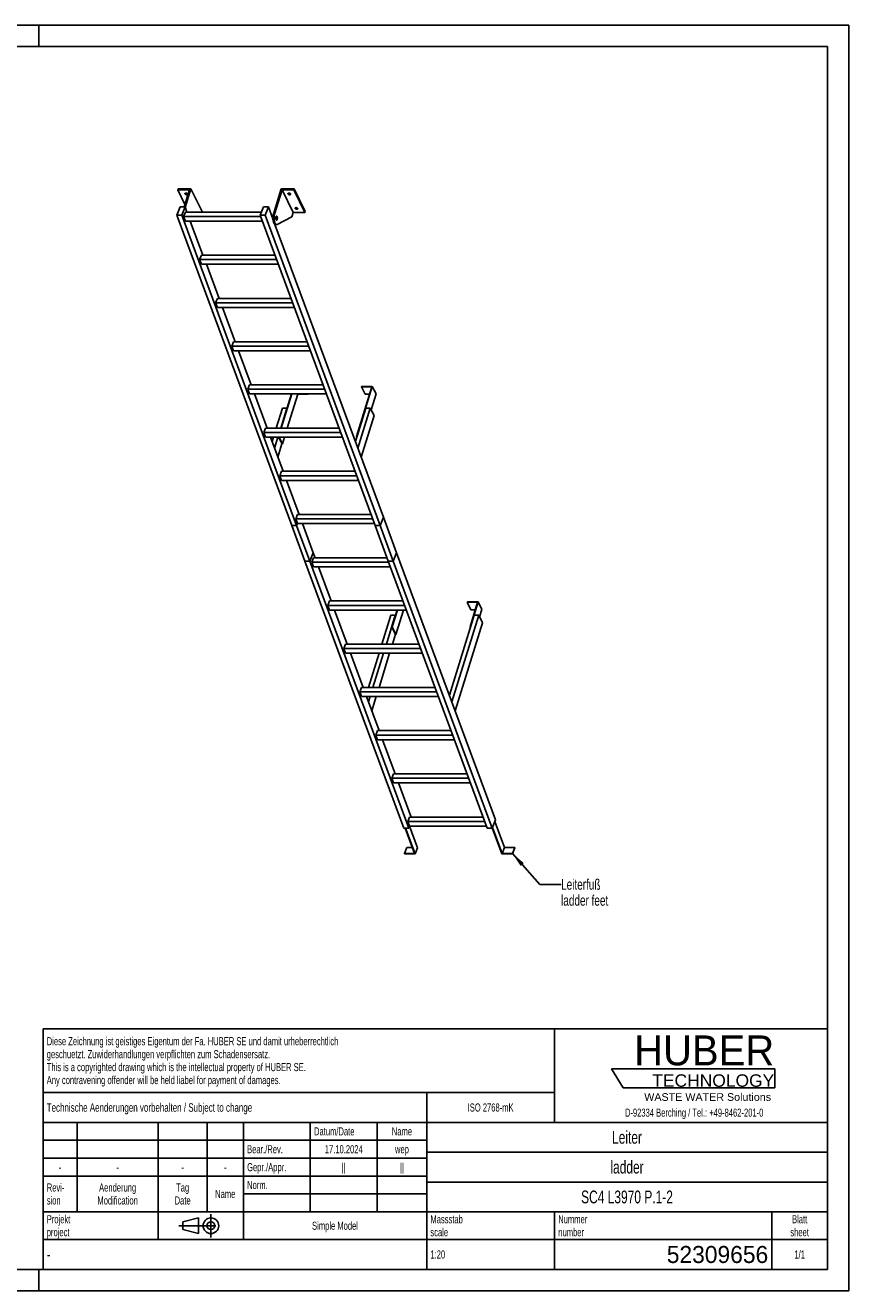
# Model space of a CAD drawing. Header units: millimetres. Extents: x 0 to 8400, y 0 to 5940.
# Tile 2 of 2: x 4537 to 8400, y 0 to 5940. Entities that reach past the tile are written whole.
import ezdxf

# ---------------------------------------------------------------- set-up
doc = ezdxf.new("R2010")
doc.units = ezdxf.units.MM
doc.header["$LTSCALE"] = 462
doc.linetypes.add('CENTER', pattern=[0.6, 0.375, -0.075, 0.075, -0.075])
doc.layers.get('0').update_dxf_attribs({"linetype": 'CONTINUOUS'})
for name, color, linetype in [('005_AXIS', 7, 'CONTINUOUS'), ('053_NOTES', 7, 'CONTINUOUS'), ('HUBER_Logo_BL1', 7, 'CONTINUOUS')]:
    doc.layers.add(name, color=color, linetype=linetype)
doc.styles.get("Standard").update_dxf_attribs({"font": 'txt', "width": 0.7})
doc.styles.add('TEXTSTYLE_2', font='txt')
doc.styles.add('TEXTSTYLE_3', font='arial.ttf')
doc.styles.add('TEXTSTYLE_5', font='txt', dxfattribs={"width": 0.8})
doc.styles.add('TEXTSTYLE_6', font='txt')
doc.dimstyles.get("Standard").update_dxf_attribs({"dimtxt": 50, "dimasz": 70, "dimexe": 2, "dimexo": 1, "dimtad": 1, "dimtxsty": 'Standard', "dimblk": '_FILLED', "dimblk1": '_FILLED', "dimblk2": '_FILLED', "dimcen": 0.09, "dimazin": 2, "dimtol": 1, "dimtp": 0.01, "dimtm": 0.01, "dimtfac": 1, "dimtofl": 0, "dimtmove": 0, "dimatfit": 3, "dimldrblk": '_FILLED', "dimfxl": 1, "dimtolj": 1, "dimarcsym": 0})

# ---------------------------------------------------------------- blocks, each defined once
blk = doc.blocks.new('HUBER_LOGO_BL1', base_point=(7675, 1007.5))
at = {"layer": 'HUBER_Logo_BL1', "color": 5, "linetype": 'Continuous'}
for p, q in [((8052.9, 1042), (7287.9, 1042)), ((7287.9, 1042), (7341.9, 952)), ((8052.9, 1042), (8052.9, 952)), ((7341.9, 952), (8052.9, 952))]:
    blk.add_line(p, q, dxfattribs=at)
at = {"layer": 'HUBER_Logo_BL1', "color": 2, "linetype": 'Continuous', "attachment_point": 3, "line_spacing_factor": 0.78}
for s, insert, char_height, width, style in [('HUBER\\P\\fArial;\\H58.5;TECHNOLOGY ', (8050.7, 1198.2), 140.4, 775.343, 'TEXTSTYLE_2'), ('WASTE WATER Solutions', (8036, 927.2), 36, 594.067, 'TEXTSTYLE_3')]:
    blk.add_mtext(s, dxfattribs=dict(at, insert=insert, char_height=char_height, width=width, style=style))
at = {"layer": 'HUBER_Logo_BL1', "color": 2, "linetype": 'Continuous', "insert": (7675, 854.8), "char_height": 38, "width": 1621.786, "attachment_point": 2, "line_spacing_factor": 0.96}
blk.add_mtext('D-92334 Berching / Tel.: +49-8462-201-0', dxfattribs=at)
blk = doc.blocks.new('PROJEKTIONSMETHODE_1_BL2', base_point=(5360, 305))
at = {"color": 2, "linetype": 'CENTER'}
for p, q in [((5407.7, 360), (5407.7, 250)), ((5257.3, 305), (5462.7, 305))]:
    blk.add_line(p, q, dxfattribs=at)
at = {"color": 2, "linetype": 'Continuous'}
for p, q in [((5275.7, 323.3), (5349, 341.7)), ((5275.7, 286.7), (5275.7, 323.3)), ((5349, 268.3), (5349, 341.7)), ((5275.7, 286.7), (5349, 268.3))]:
    blk.add_line(p, q, dxfattribs=at)
for radius in [36.7, 18.3]:
    blk.add_circle((5407.7, 305), radius, dxfattribs=at)
blk = doc.blocks.new('*T15')
at = {"color": 3, "linetype": 'Continuous'}
for p, q in [((0, 0), (3680, 0)), ((0, 0), (0, -1130)), ((2400, 0), (2400, -440)), ((3680, 0), (3680, -1130)), ((0, -300), (2400, -300)), ((1800, -300), (1800, -1130)), ((0, -440), (3680, -440)), ((160, -440), (160, -860)), ((540, -440), (540, -990)), ((770, -440), (770, -860)), ((940, -440), (940, -990)), ((1254, -440), (1254, -860)), ((1568, -440), (1568, -860)), ((0, -524), (1800, -524)), ((1800, -580), (3680, -580)), ((0, -608), (1800, -608)), ((0, -692), (1800, -692)), ((1800, -720), (3680, -720)), ((940, -776), (1800, -776)), ((0, -860), (3680, -860)), ((2400, -860), (2400, -1130)), ((3420, -860), (3420, -1130)), ((0, -990), (3680, -990)), ((0, -1130), (3680, -1130))]:
    blk.add_line(p, q, dxfattribs=at)
at = {"color": 2, "linetype": 'Continuous', "line_spacing_factor": 0.96}
for s, insert, char_height, width, attachment_point in [('Diese Zeichnung ist geistiges Eigentum der Fa. HUBER SE und damit urheberrechtlich \\Pgeschuetzt. Zuwiderhandlungen verpflichten zum Schadensersatz.\\PThis is a copyrighted drawing which is the intellectual property of HUBER SE.\\PAny contravening offender will be held liabel for payment of damages.', (17.5, -39.8), 38, 4429.714, 1), ('Technische Aenderungen vorbehalten / Subject to change', (17.5, -350), 40, 3049.524, 1), ('ISO 2768-mK', (2100, -351), 38, 665.905, 2), ('Datum/Date', (1271.5, -463), 38, 584.476, 1), ('Name', (1684, -463), 38, 253.333, 2), ('Leiter', (2740, -480), 60, 480, 2), ('Bear./Rev.', (957.5, -547), 38, 544.667, 1), ('17.10.2024', (1411, -547), 38, 546.476, 2), ('wep', (1684, -547), 38, 199.048, 2), ('-', (80, -631), 38, 68.762, 2), ('-', (350, -631), 38, 68.762, 2), ('-', (655, -631), 38, 68.762, 2), ('-', (855, -631), 38, 68.762, 2), ('Gepr./Appr.', (957.5, -631), 38, 598.952, 1), ('||', (1411, -631), 38, 101.333, 2), ('||', (1684, -631), 38, 101.333, 2), ('ladder', (2740, -620), 60, 502.857, 2), ('Revi-\\Psion', (17.5, -726.6), 38, 276.857, 1), ('Aenderung\\PModification', (350, -726.6), 38, 606.19, 2), ('Tag\\PDate', (655, -726.6), 38, 235.238, 2), ('Name', (855, -757), 38, 253.333, 2), ('Norm. ', (957.5, -715), 38, 351.048, 1), ('SC4 L3970 P.1-2', (2740, -760), 60, 1357.143, 2), ('Projekt\\Pproject', (17.5, -875.6), 38, 367.333, 1), ('Massstab\\Pscale', (1817.5, -875.6), 38, 448.762, 1), ('Nummer\\Pnumber', (2417.5, -875.6), 38, 372.762, 1), ('Blatt\\Psheet', (3550, -875.6), 38, 275.048, 2), ('Simple Model', (1370, -906), 38, 656.857, 2), ('1:20', (1817.5, -1041), 38, 204.476, 1), ('1/1', (3550, -1041), 38, 159.238, 2)]:
    blk.add_mtext(s, dxfattribs=dict(at, insert=insert, char_height=char_height, width=width, attachment_point=attachment_point))
for s, insert, char_height, width, attachment_point, style in [('-', (17.5, -1035), 50, 36.667, 1, 'TEXTSTYLE_5'), ('52309656', (3402.5, -1020), 80, 1173.333, 3, 'TEXTSTYLE_6')]:
    blk.add_mtext(s, dxfattribs=dict(at, insert=insert, char_height=char_height, width=width, attachment_point=attachment_point, style=style))
blk = doc.blocks.new('_FILLED')
at = {"color": 0, "linetype": 'ByBlock'}
blk.add_solid([(0, 0), (-1, 0.143), (-1, -0.143)], dxfattribs=at)

msp = doc.modelspace()

# ---------------------------------------------------------------- linework, layer by layer
at = {"color": 7, "linetype": 'Continuous'}
for p, q in [((0, 5940), (8400, 5940)), ((8400, 0), (8400, 5940)), ((5287.331, 5085.375), (5314.083, 5171.946)), ((5701.219, 5053.663), (5737.771, 5171.946)), ((5307.105, 5167.246), (5252.762, 5167.246)), ((5307.105, 5167.246), (5282.421, 5087.371)), ((5741.845, 5167.246), (5706.746, 5053.663)), ((5793.703, 5061.572), (5741.845, 5167.246)), ((5796.188, 5167.246), (5741.845, 5167.246)), ((5247.482, 5048.087), (5263.565, 5087.371)), ((5263.565, 5087.371), (5286.592, 5087.371)), ((5286.592, 5087.371), (5270.508, 5048.087)), ((5279.685, 5042.899), (5288.15, 5063.575)), ((5295.405, 5063.575), (5286.592, 5087.371)), ((5645.274, 5063.575), (5288.15, 5063.575)), ((5365.941, 5066.272), (5365.107, 5063.575)), ((5638.933, 5048.087), (5655.016, 5087.371)), ((5655.016, 5087.371), (5678.042, 5087.371)), ((5678.042, 5087.371), (5661.959, 5048.087)), ((5698.779, 5031.386), (5678.042, 5087.371)), ((5793.703, 5061.572), (5787.502, 5041.506)), ((5793.703, 5061.572), (5848.045, 5061.572)), ((5786.934, 3591.684), (5247.482, 5048.087)), ((5270.508, 5048.087), (5247.482, 5048.087)), ((5809.96, 3591.684), (5270.508, 5048.087)), ((5287.737, 5021.162), (5279.685, 5042.899)), ((5640.854, 5042.899), (5279.685, 5042.899)), ((5287.737, 5021.162), (5648.906, 5021.162)), ((5370.553, 4860.693), (5311.115, 5021.162)), ((5319.018, 5021.162), (5312.388, 5017.727)), ((6178.385, 3591.684), (5638.933, 5048.087)), ((5661.959, 5048.087), (5638.933, 5048.087)), ((6201.411, 3591.684), (5661.959, 5048.087)), ((6217.494, 3630.968), (5708.383, 5005.457)), ((5710.371, 5005.015), (5715.897, 5005.015)), ((5787.502, 5041.506), (5718.207, 5005.607)), ((5354.833, 4840.017), (5363.298, 4860.693)), ((5362.884, 4818.28), (5354.833, 4840.017)), ((5716.002, 4840.017), (5354.833, 4840.017)), ((5362.884, 4818.28), (5724.053, 4818.28)), ((5708.343, 4860.693), (5363.298, 4860.693)), ((5445.701, 4657.811), (5386.263, 4818.28)), ((5429.98, 4637.135), (5438.445, 4657.811)), ((5791.149, 4637.135), (5429.98, 4637.135)), ((5438.032, 4615.398), (5429.98, 4637.135)), ((5783.491, 4657.811), (5438.445, 4657.811)), ((5438.032, 4615.398), (5799.201, 4615.398)), ((5520.848, 4454.929), (5461.41, 4615.398)), ((5513.593, 4454.929), (5505.128, 4434.253)), ((5513.179, 4412.516), (5505.128, 4434.253)), ((5866.297, 4434.253), (5505.128, 4434.253)), ((5513.179, 4412.516), (5874.348, 4412.516)), ((5858.638, 4454.929), (5513.593, 4454.929)), ((5595.996, 4252.047), (5536.558, 4412.516)), ((5588.74, 4252.047), (5580.275, 4231.371)), ((5588.327, 4209.634), (5580.275, 4231.371)), ((5941.444, 4231.371), (5580.275, 4231.371)), ((5933.786, 4252.047), (5588.74, 4252.047)), ((6090.51, 4010.098), (6162.645, 4243.529)), ((6164.972, 4245.096), (6092.352, 4010.098)), ((6113.829, 4243.529), (6114.313, 4245.096)), ((6113.829, 4243.529), (6131.216, 4208.097)), ((6162.645, 4243.529), (6113.829, 4243.529)), ((6114.313, 4245.096), (6164.972, 4245.096)), ((6164.972, 4245.096), (6182.359, 4209.664)), ((5588.327, 4209.634), (5949.496, 4209.634)), ((5671.143, 4049.165), (5611.705, 4209.634)), ((5785.589, 4209.634), (5736, 4049.165)), ((5737.842, 4049.165), (5787.431, 4209.634)), ((5815.293, 4208.097), (5766.179, 4049.165)), ((5815.293, 4208.097), (5814.538, 4209.634)), ((5864.109, 4208.097), (5815.293, 4208.097)), ((5864.109, 4208.097), (5863.355, 4209.634)), ((5864.584, 4209.634), (5864.109, 4208.097)), ((6151.696, 4208.097), (6131.216, 4208.097)), ((6182.359, 4209.664), (6159.432, 4135.472)), ((6134.424, 4143.263), (6085.901, 3986.242)), ((6155.608, 4143.263), (6097.45, 3955.062)), ((6112.898, 3913.355), (6172.996, 4107.831)), ((6155.608, 4143.263), (6134.424, 4143.263)), ((6172.996, 4107.831), (6155.608, 4143.263)), ((5663.888, 4049.165), (5655.423, 4028.489)), ((6008.933, 4049.165), (5663.888, 4049.165)), ((6016.592, 4028.489), (5655.423, 4028.489)), ((5663.474, 4006.752), (5655.423, 4028.489)), ((5663.474, 4006.752), (6024.643, 4006.752)), ((5746.291, 3846.283), (5686.853, 4006.752)), ((5741.315, 3974.666), (5725.569, 4006.752)), ((5743.157, 3974.666), (5727.411, 4006.752)), ((5753.072, 4006.752), (5743.157, 3974.666)), ((6090.51, 4010.098), (6092.205, 4006.642)), ((6092.352, 4010.098), (6090.51, 4010.098)), ((6092.352, 4010.098), (6092.917, 4008.946)), ((5741.315, 3974.666), (5743.157, 3974.666)), ((5739.035, 3846.283), (5730.57, 3825.607)), ((6091.739, 3825.607), (5730.57, 3825.607)), ((5738.622, 3803.87), (5730.57, 3825.607)), ((5738.622, 3803.87), (6099.791, 3803.87)), ((6084.081, 3846.283), (5739.035, 3846.283)), ((5821.438, 3643.401), (5762.001, 3803.87)), ((5814.183, 3643.401), (5805.718, 3622.725)), ((6159.229, 3643.401), (5814.183, 3643.401)), ((6201.411, 3591.684), (6217.473, 3630.915)), ((6201.46, 3591.664), (6217.521, 3630.895)), ((6217.521, 3630.895), (6217.465, 3630.895)), ((6217.473, 3630.915), (6217.494, 3630.968)), ((6279.196, 3464.387), (6217.521, 3630.895)), ((5786.934, 3591.684), (5809.96, 3591.684)), ((5786.961, 3591.612), (5786.982, 3591.664)), ((5848.635, 3425.103), (5786.961, 3591.612)), ((5786.961, 3591.612), (5809.987, 3591.612)), ((5786.982, 3591.664), (5786.99, 3591.684)), ((6166.887, 3622.725), (5805.718, 3622.725)), ((5813.769, 3600.988), (5805.718, 3622.725)), ((5809.96, 3591.684), (5813.769, 3600.988)), ((5809.987, 3591.612), (5810.009, 3591.664)), ((5871.662, 3425.103), (5809.987, 3591.612)), ((5810.009, 3591.664), (5813.818, 3600.968)), ((5813.769, 3600.988), (6174.938, 3600.988)), ((5813.818, 3600.968), (5813.826, 3600.988)), ((5887.745, 3464.387), (5837.148, 3600.988)), ((6178.385, 3591.684), (6201.411, 3591.684)), ((6178.433, 3591.664), (6178.411, 3591.612)), ((6240.086, 3425.103), (6178.411, 3591.612)), ((6178.411, 3591.612), (6201.438, 3591.612)), ((6178.441, 3591.684), (6178.433, 3591.664)), ((6201.438, 3591.612), (6201.46, 3591.664)), ((6263.113, 3425.103), (6201.438, 3591.612)), ((5871.662, 3425.103), (5887.724, 3464.335)), ((5871.71, 3425.084), (5887.772, 3464.315)), ((5887.772, 3464.315), (5887.715, 3464.315)), ((5887.724, 3464.335), (5887.745, 3464.387)), ((5896.586, 3440.519), (5887.772, 3464.315)), ((6263.113, 3425.103), (6279.174, 3464.335)), ((6263.161, 3425.084), (6279.223, 3464.315)), ((6279.223, 3464.315), (6279.166, 3464.315)), ((6279.174, 3464.335), (6279.196, 3464.387)), ((6743.527, 2210.794), (6279.223, 3464.315)), ((5848.635, 3425.103), (5871.662, 3425.103)), ((5848.662, 3425.031), (5848.684, 3425.084)), ((6312.967, 2171.51), (5848.662, 3425.031)), ((5848.662, 3425.031), (5871.689, 3425.031)), ((5848.684, 3425.084), (5848.692, 3425.103)), ((5871.689, 3425.031), (5871.71, 3425.084)), ((6335.993, 2171.51), (5871.689, 3425.031)), ((5889.33, 3440.519), (5880.865, 3419.843)), ((5888.917, 3398.106), (5880.865, 3419.843)), ((6242.034, 3419.843), (5880.865, 3419.843)), ((5888.917, 3398.106), (6250.086, 3398.106)), ((6234.376, 3440.519), (5889.33, 3440.519)), ((5971.733, 3237.637), (5912.296, 3398.106)), ((6240.086, 3425.103), (6263.113, 3425.103)), ((6240.135, 3425.084), (6240.113, 3425.031)), ((6704.417, 2171.51), (6240.113, 3425.031)), ((6240.113, 3425.031), (6263.139, 3425.031)), ((6240.143, 3425.103), (6240.135, 3425.084)), ((6263.139, 3425.031), (6263.161, 3425.084)), ((6727.444, 2171.51), (6263.139, 3425.031)), ((5964.478, 3237.637), (5956.013, 3216.961)), ((5964.065, 3195.224), (5956.013, 3216.961)), ((6317.182, 3216.961), (5956.013, 3216.961)), ((6309.524, 3237.637), (5964.478, 3237.637)), ((6610.876, 3233.207), (6610.392, 3231.64)), ((6610.392, 3231.64), (6627.78, 3196.208)), ((6610.392, 3231.64), (6659.208, 3231.64)), ((6661.535, 3233.207), (6610.876, 3233.207)), ((6659.208, 3231.64), (6623.383, 3115.707)), ((6625.225, 3115.707), (6661.535, 3233.207)), ((6661.535, 3233.207), (6678.922, 3197.775)), ((5964.065, 3195.224), (6325.233, 3195.224)), ((6046.881, 3034.755), (5987.443, 3195.224)), ((6281.373, 3195.224), (6256.8, 3115.707)), ((6258.642, 3115.707), (6283.215, 3195.224)), ((6276.03, 3080.276), (6311.552, 3195.224)), ((6643.09, 3170.54), (6527.084, 2795.144)), ((6664.275, 3170.54), (6538.633, 2763.964)), ((6627.78, 3196.208), (6648.259, 3196.208)), ((6664.275, 3170.54), (6643.09, 3170.54)), ((6681.662, 3135.109), (6664.275, 3170.54)), ((6668.098, 3162.749), (6678.922, 3197.775)), ((6256.8, 3115.707), (6274.188, 3080.276)), ((6256.8, 3115.707), (6258.642, 3115.707)), ((6258.642, 3115.707), (6276.03, 3080.276)), ((6554.081, 2722.257), (6681.662, 3135.109)), ((6623.383, 3115.707), (6625.078, 3112.252)), ((6623.383, 3115.707), (6625.225, 3115.707)), ((6625.225, 3115.707), (6625.79, 3114.556)), ((6039.625, 3034.755), (6031.161, 3014.079)), ((6384.671, 3034.755), (6039.625, 3034.755)), ((6274.188, 3080.276), (6276.03, 3080.276)), ((6392.329, 3014.079), (6031.161, 3014.079)), ((6039.212, 2992.342), (6031.161, 3014.079)), ((6039.212, 2992.342), (6400.381, 2992.342)), ((6122.028, 2831.873), (6062.591, 2992.342)), ((6114.773, 2831.873), (6106.308, 2811.197)), ((6467.477, 2811.197), (6106.308, 2811.197)), ((6114.36, 2789.46), (6106.308, 2811.197)), ((6459.819, 2831.873), (6114.773, 2831.873)), ((6114.36, 2789.46), (6475.529, 2789.46)), ((6197.176, 2628.991), (6137.738, 2789.46)), ((6189.921, 2628.991), (6181.456, 2608.315)), ((6534.966, 2628.991), (6189.921, 2628.991)), ((6189.507, 2586.578), (6181.456, 2608.315)), ((6542.625, 2608.315), (6181.456, 2608.315)), ((6189.507, 2586.578), (6550.676, 2586.578)), ((6272.324, 2426.109), (6212.886, 2586.578)), ((6265.068, 2426.109), (6256.603, 2405.434)), ((6264.655, 2383.696), (6256.603, 2405.434)), ((6617.772, 2405.434), (6256.603, 2405.434)), ((6264.655, 2383.696), (6625.824, 2383.696)), ((6610.114, 2426.109), (6265.068, 2426.109)), ((6347.471, 2223.227), (6288.033, 2383.696)), ((6340.216, 2223.227), (6331.751, 2202.552)), ((6692.92, 2202.552), (6331.751, 2202.552)), ((6339.802, 2180.814), (6331.751, 2202.552)), ((6685.261, 2223.227), (6340.216, 2223.227)), ((6743.527, 2210.794), (6727.444, 2171.51)), ((6785.449, 2080.308), (6740.162, 2202.574)), ((6335.993, 2171.51), (6312.967, 2171.51)), ((6319.377, 2171.51), (6363.369, 2052.741)), ((6365.748, 2051.292), (6321.219, 2171.51)), ((6339.802, 2180.814), (6335.993, 2171.51)), ((6377.035, 2078.859), (6339.523, 2180.132)), ((6339.802, 2180.814), (6700.971, 2180.814)), ((6727.444, 2171.51), (6704.417, 2171.51)), ((6727.908, 2172.644), (6772.857, 2051.292)), ((6774.162, 2052.741), (6728.875, 2175.006)), ((6326.761, 2080.308), (6315.474, 2052.741)), ((6353.158, 2080.308), (6326.761, 2080.308)), ((6785.449, 2080.308), (6774.162, 2052.741)), ((6833.344, 2080.308), (6785.449, 2080.308)), ((6833.344, 2080.308), (6822.057, 2052.741)), ((6833.881, 2078.859), (6833.344, 2080.308)), ((6315.474, 2052.741), (6316.011, 2051.292)), ((6363.369, 2052.741), (6315.474, 2052.741)), ((6316.011, 2051.292), (6365.748, 2051.292)), ((6377.035, 2078.859), (6365.748, 2051.292)), ((6772.857, 2051.292), (6822.594, 2051.292)), ((6822.057, 2052.741), (6774.162, 2052.741)), ((6822.594, 2051.292), (6822.057, 2052.741)), ((6833.881, 2078.859), (6822.594, 2051.292)), ((0, 0), (8400, 0))]:
    msp.add_line(p, q, dxfattribs=at)
at = {"color": 3, "linetype": 'Continuous'}
for p, q in [((8400, 5940), (0, 5940)), ((4600, 5940), (4600, 5840)), ((8400, 5940), (8400, 0)), ((4600, 0), (4600, 100)), ((8400, 0), (0, 0))]:
    msp.add_line(p, q, dxfattribs=at)
at = {"color": 5, "linetype": 'Continuous'}
for p, q in [((8300, 5840), (100, 5840)), ((8300, 100), (8300, 5840)), ((100, 100), (8300, 100))]:
    msp.add_line(p, q, dxfattribs=at)
at = {"color": 9, "linetype": 'Continuous'}
msp.add_line((5701.219, 5053.663), (5706.746, 5053.663), dxfattribs=at)
at = {"color": 7, "linetype": 'Continuous'}
for points, knots in [([(5701.219, 5053.663), (5700.49, 5051.303), (5699.375, 5046.213), (5698.608, 5038.254), (5698.7, 5030.047), (5699.644, 5022.218), (5701.131, 5016.246), (5702.744, 5012.162), (5704.047, 5009.675), (5705.476, 5007.668), (5707.013, 5006.177), (5708.65, 5005.237), (5709.818, 5005.015), (5710.371, 5005.015)], [0, 0, 0, 0, 0.13939916, 0.29280569, 0.45031518, 0.60153991, 0.73684016, 0.79611184, 0.84888332, 0.89492094, 0.93453063, 0.96882596, 1, 1, 1, 1]), ([(5706.746, 5053.663), (5706.016, 5051.303), (5704.901, 5046.213), (5704.135, 5038.254), (5704.226, 5030.047), (5705.17, 5022.218), (5706.657, 5016.246), (5708.27, 5012.162), (5709.574, 5009.675), (5711.002, 5007.668), (5712.54, 5006.177), (5714.176, 5005.237), (5715.345, 5005.015), (5715.897, 5005.015)], [0, 0, 0, 0, 0.13939916, 0.29280569, 0.45031518, 0.60153991, 0.73684016, 0.79611184, 0.84888332, 0.89492094, 0.93453063, 0.96882596, 1, 1, 1, 1]), ([(5715.897, 5005.015), (5716.091, 5005.015), (5716.891, 5005.066), (5717.67, 5005.329), (5718.207, 5005.607)], [0, 0, 0, 0, 0.24280271, 1, 1, 1, 1])]:
    msp.add_open_spline(points, degree=3, knots=knots, dxfattribs=at)
at = {"layer": '005_AXIS', "color": 7, "linetype": 'Continuous'}
for p, q in [((5254.214, 5171.946), (5252.762, 5167.246)), ((5314.083, 5171.946), (5254.214, 5171.946)), ((5365.941, 5066.272), (5314.083, 5171.946)), ((5797.64, 5171.946), (5737.771, 5171.946)), ((5797.64, 5171.946), (5796.188, 5167.246)), ((5849.498, 5066.272), (5797.64, 5171.946)), ((5252.762, 5167.246), (5286.107, 5099.296)), ((5848.045, 5061.572), (5796.188, 5167.246)), ((5849.498, 5066.272), (5848.045, 5061.572)), ((5699.064, 5042.515), (5694.657, 5042.515)), ((5715.897, 5042.515), (5713.793, 5042.515)), ((5715.897, 5027.515), (5713.794, 5027.515)), ((5742.973, 4143.263), (5713.895, 4049.165)), ((5764.158, 4143.263), (5735.079, 4049.165)), ((5742.973, 4143.263), (5764.158, 4143.263)), ((5764.723, 4142.111), (5764.158, 4143.263)), ((5700.788, 4006.752), (5694.45, 3986.242)), ((5721.972, 4006.752), (5705.999, 3955.062)), ((5721.447, 3913.355), (5740.75, 3975.817)), ((6251.639, 3170.54), (6209.679, 3034.755)), ((6272.824, 3170.54), (6230.863, 3034.755)), ((6251.639, 3170.54), (6272.824, 3170.54)), ((6273.389, 3169.389), (6272.824, 3170.54)), ((6259.2, 3034.755), (6273.623, 3081.427)), ((6196.572, 2992.342), (6146.983, 2831.873)), ((6217.756, 2992.342), (6168.168, 2831.873)), ((6196.504, 2831.873), (6246.093, 2992.342)), ((6155.061, 2789.46), (6147.182, 2763.964)), ((6162.63, 2722.257), (6183.398, 2789.46))]:
    msp.add_line(p, q, dxfattribs=at)
for points, knots in [([(5285.861, 5148.597), (5285.709, 5148.907), (5285.496, 5149.543), (5285.546, 5150.219), (5285.638, 5150.516)], [0, 0, 0, 0, 0.5259898, 1, 1, 1, 1]), ([(5285.638, 5150.516), (5285.761, 5150.917), (5286.318, 5151.71), (5287.695, 5152.409), (5289.451, 5152.701), (5291.441, 5152.574), (5293.47, 5152.047), (5295.336, 5151.17), (5296.851, 5150.035), (5297.595, 5149.086), (5297.835, 5148.597)], [0, 0, 0, 0, 0.08792798, 0.19150842, 0.31584215, 0.45699794, 0.60613596, 0.75253438, 0.88609216, 1, 1, 1, 1]), ([(5298.058, 5146.678), (5297.934, 5146.277), (5297.378, 5145.485), (5296.001, 5144.786), (5294.245, 5144.494), (5292.255, 5144.621), (5290.226, 5145.148), (5288.36, 5146.024), (5286.845, 5147.159), (5286.1, 5148.109), (5285.861, 5148.597)], [0, 0, 0, 0, 0.08792798, 0.19150842, 0.31584215, 0.45699794, 0.60613596, 0.75253438, 0.88609216, 1, 1, 1, 1]), ([(5297.23, 5149.506), (5296.463, 5149.289), (5294.739, 5149.162), (5292.169, 5149.643), (5289.777, 5150.696), (5288.425, 5151.774), (5287.915, 5152.386)], [0, 0, 0, 0, 0.23501097, 0.50003303, 0.76503684, 1, 1, 1, 1]), ([(5297.835, 5148.597), (5297.987, 5148.288), (5298.2, 5147.652), (5298.15, 5146.975), (5298.058, 5146.678)], [0, 0, 0, 0, 0.5259898, 1, 1, 1, 1]), ([(5769.418, 5148.597), (5769.266, 5148.907), (5769.053, 5149.543), (5769.103, 5150.219), (5769.195, 5150.516)], [0, 0, 0, 0, 0.5259898, 1, 1, 1, 1]), ([(5769.195, 5150.516), (5769.319, 5150.917), (5769.875, 5151.71), (5771.252, 5152.409), (5773.008, 5152.701), (5774.998, 5152.574), (5777.027, 5152.047), (5778.893, 5151.17), (5780.408, 5150.035), (5781.152, 5149.086), (5781.392, 5148.597)], [0, 0, 0, 0, 0.08792798, 0.19150842, 0.31584215, 0.45699794, 0.60613596, 0.75253438, 0.88609216, 1, 1, 1, 1]), ([(5781.615, 5146.678), (5781.491, 5146.277), (5780.935, 5145.485), (5779.558, 5144.786), (5777.802, 5144.494), (5775.812, 5144.621), (5773.783, 5145.148), (5771.917, 5146.024), (5770.402, 5147.159), (5769.657, 5148.109), (5769.418, 5148.597)], [0, 0, 0, 0, 0.08792798, 0.19150842, 0.31584215, 0.45699794, 0.60613596, 0.75253438, 0.88609216, 1, 1, 1, 1]), ([(5780.787, 5149.506), (5780.02, 5149.289), (5778.296, 5149.162), (5775.726, 5149.643), (5773.334, 5150.696), (5771.982, 5151.774), (5771.472, 5152.386)], [0, 0, 0, 0, 0.23501097, 0.50003303, 0.76503684, 1, 1, 1, 1]), ([(5781.392, 5148.597), (5781.544, 5148.288), (5781.757, 5147.652), (5781.707, 5146.975), (5781.615, 5146.678)], [0, 0, 0, 0, 0.5259898, 1, 1, 1, 1]), ([(5802.973, 5080.22), (5802.821, 5080.53), (5802.608, 5081.166), (5802.657, 5081.842), (5802.749, 5082.139)], [0, 0, 0, 0, 0.5259898, 1, 1, 1, 1]), ([(5802.749, 5082.139), (5802.873, 5082.54), (5803.43, 5083.333), (5804.807, 5084.032), (5806.563, 5084.324), (5808.552, 5084.197), (5810.581, 5083.67), (5812.447, 5082.793), (5813.963, 5081.658), (5814.707, 5080.708), (5814.946, 5080.22)], [0, 0, 0, 0, 0.08792798, 0.19150842, 0.31584215, 0.45699794, 0.60613596, 0.75253438, 0.88609216, 1, 1, 1, 1]), ([(5815.17, 5078.301), (5815.046, 5077.9), (5814.489, 5077.108), (5813.112, 5076.408), (5811.356, 5076.117), (5809.367, 5076.243), (5807.338, 5076.771), (5805.472, 5077.647), (5803.956, 5078.782), (5803.212, 5079.732), (5802.973, 5080.22)], [0, 0, 0, 0, 0.08792798, 0.19150842, 0.31584215, 0.45699794, 0.60613596, 0.75253438, 0.88609216, 1, 1, 1, 1]), ([(5814.341, 5081.129), (5813.575, 5080.912), (5811.85, 5080.785), (5809.281, 5081.266), (5806.889, 5082.319), (5805.537, 5083.397), (5805.027, 5084.008)], [0, 0, 0, 0, 0.23501097, 0.50003303, 0.76503684, 1, 1, 1, 1]), ([(5814.946, 5080.22), (5815.098, 5079.911), (5815.311, 5079.275), (5815.261, 5078.598), (5815.17, 5078.301)], [0, 0, 0, 0, 0.5259898, 1, 1, 1, 1]), ([(5715.897, 5044.265), (5715.709, 5044.265), (5715.307, 5044.18), (5714.754, 5043.826), (5714.241, 5043.27), (5713.57, 5042.206), (5712.916, 5040.448), (5712.428, 5037.987), (5712.241, 5035.254), (5712.374, 5032.5), (5712.812, 5029.976), (5713.332, 5028.434), (5713.658, 5027.769)], [0, 0, 0, 0, 0.03139335, 0.06653603, 0.10789217, 0.15653915, 0.27536244, 0.41788485, 0.57383793, 0.73088447, 0.87653105, 1, 1, 1, 1]), ([(5715.897, 5042.515), (5715.744, 5042.515), (5715.419, 5042.446), (5714.97, 5042.159), (5714.554, 5041.708), (5714.01, 5040.846), (5713.48, 5039.42), (5713.085, 5037.425), (5712.933, 5035.209), (5713.041, 5032.976), (5713.396, 5030.929), (5713.817, 5029.679), (5714.082, 5029.14)], [0, 0, 0, 0, 0.03139335, 0.066536, 0.10789211, 0.15653911, 0.27536242, 0.41788483, 0.57383791, 0.73088448, 0.87653101, 1, 1, 1, 1]), ([(5713.658, 5027.769), (5713.804, 5027.472), (5714.107, 5026.938), (5714.654, 5026.287), (5715.25, 5025.868), (5715.692, 5025.765), (5715.897, 5025.765)], [0, 0, 0, 0, 0.31594771, 0.58208422, 0.80455749, 1, 1, 1, 1]), ([(5714.082, 5029.14), (5714.2, 5028.899), (5714.446, 5028.466), (5714.889, 5027.938), (5715.373, 5027.598), (5715.731, 5027.515), (5715.897, 5027.515)], [0, 0, 0, 0, 0.31594818, 0.58208432, 0.80455751, 1, 1, 1, 1]), ([(5718.136, 5042.261), (5717.99, 5042.558), (5717.687, 5043.091), (5717.14, 5043.743), (5716.544, 5044.162), (5716.102, 5044.265), (5715.897, 5044.265)], [0, 0, 0, 0, 0.31594771, 0.58208422, 0.80455749, 1, 1, 1, 1]), ([(5717.713, 5040.89), (5717.594, 5041.131), (5717.348, 5041.564), (5716.905, 5042.091), (5716.421, 5042.432), (5716.063, 5042.515), (5715.897, 5042.515)], [0, 0, 0, 0, 0.31594818, 0.58208432, 0.80455751, 1, 1, 1, 1]), ([(5715.897, 5025.765), (5716.085, 5025.765), (5716.487, 5025.85), (5717.04, 5026.204), (5717.554, 5026.76), (5718.224, 5027.823), (5718.878, 5029.582), (5719.366, 5032.043), (5719.553, 5034.775), (5719.42, 5037.53), (5718.982, 5040.054), (5718.462, 5041.596), (5718.136, 5042.261)], [0, 0, 0, 0, 0.03139335, 0.06653603, 0.10789217, 0.15653915, 0.27536244, 0.41788485, 0.57383793, 0.73088447, 0.87653105, 1, 1, 1, 1]), ([(5715.897, 5027.515), (5716.05, 5027.515), (5716.376, 5027.584), (5716.824, 5027.871), (5717.24, 5028.322), (5717.784, 5029.184), (5718.314, 5030.61), (5718.71, 5032.605), (5718.861, 5034.821), (5718.754, 5037.054), (5718.398, 5039.101), (5717.977, 5040.351), (5717.713, 5040.89)], [0, 0, 0, 0, 0.03139335, 0.066536, 0.10789211, 0.15653911, 0.27536242, 0.41788483, 0.57383791, 0.73088448, 0.87653101, 1, 1, 1, 1])]:
    msp.add_open_spline(points, degree=3, knots=knots, dxfattribs=at)

# ---------------------------------------------------------------- block references
msp.add_blockref('*T15', (4620, 1230))
at = {"color": 2, "linetype": 'Continuous'}
msp.add_blockref('PROJEKTIONSMETHODE_1_BL2', (5360, 305), dxfattribs=at)
at = {"layer": 'HUBER_Logo_BL1'}
msp.add_blockref('HUBER_LOGO_BL1', (7674.994, 1007.484), dxfattribs=at)

# ---------------------------------------------------------------- texts
at = {"layer": '053_NOTES', "color": 2, "linetype": 'Continuous', "insert": (7050.807, 1932.233), "char_height": 50, "width": 566.07143, "attachment_point": 1, "line_spacing_factor": 0.9}
msp.add_mtext('Leiterfuß\\Pladder feet', dxfattribs=at)

# ---------------------------------------------------------------- leaders
at = {"layer": '053_NOTES', "color": 2, "linetype": 'Continuous', "annotation_type": 0, "has_hookline": 1, "hookline_direction": 1, "text_width": 356.502}
msp.add_leader([(6822.057, 2052.741), (6950.807, 1907.233), (7050.807, 1907.233)], dimstyle='Standard', override={"dimtad": 0}, dxfattribs=at)

doc.saveas('drawing.dxf')
